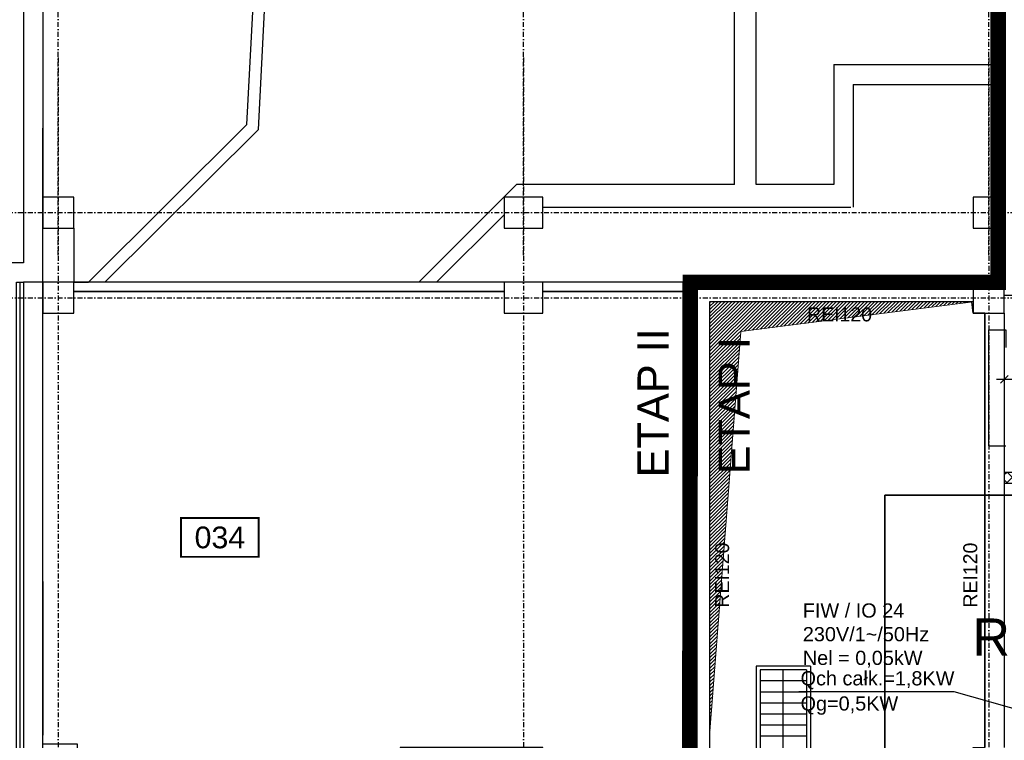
# Model space of a CAD drawing. Header units: centimetres. Extents: x -10729 to 144862, y -4437 to 43656.
# Tile 82 of 148: x 4950 to 6220, y 11629 to 12559. Entities that reach past the tile are written whole.
import ezdxf
from ezdxf.enums import TextEntityAlignment as Align

# ---------------------------------------------------------------- set-up
doc = ezdxf.new("R2010")
doc.units = ezdxf.units.CM
doc.header["$LTSCALE"] = 0.1
doc.header["$PDMODE"] = 35
doc.header["$PDSIZE"] = 0.1
doc.linetypes.add('Kondygnacja  -0_5$0$DIVIDE', pattern=[31.75, 12.7, -6.35, 0, -6.35, 0, -6.35])
doc.linetypes.add('Osie rzutów$0$DASHDOT2', pattern=[12.7, 6.35, -3.175, 0, -3.175])
doc.layers.get('0').update_dxf_attribs({"color": 8})
doc.layers.get('DEFPOINTS').update_dxf_attribs({"color": 8})
for name, color, linetype, lineweight in [('AU Sieć ETHERNET', 6, 'Continuous', 35), ('AU Strefa obsługiwana', 90, 'Continuous', 35), ('Kondygnacja  -0_5$0$ARCH_INFO_WYMIARY', 8, 'Continuous', 9), ('Kondygnacja  -0_5$0$ARCH_WIDOK', 8, 'Continuous', 13)]:
    doc.layers.add(name, color=color, linetype=linetype, lineweight=lineweight)
for name, color, linetype in [('AU Szafki Klimakonwektorów', 183, 'Continuous'), ('bgde-wywiewEXP', 5, 'Continuous'), ('bgde_opis urządzen', 6, 'Continuous'), ('Kondygnacja  -0_5$0$ARCH_ETAPOWANIE', 8, 'Kondygnacja  -0_5$0$DIVIDE'), ('Kondygnacja  -0_5$0$ARCH_GK', 8, 'Continuous'), ('Kondygnacja  -0_5$0$ARCH_INFO_ODPORNOŚĆ OGNIOWA', 8, 'Continuous'), ('Kondygnacja  -0_5$0$ARCH_MUROWANE_IST', 8, 'Continuous'), ('Kondygnacja  -0_5$0$ARCH_OCIEPLENIE_IST', 8, 'Continuous'), ('Kondygnacja  -0_5$0$ARCH_PRZEKROJOWE_IST', 8, 'Continuous'), ('Kondygnacja  -0_5$0$ARCH_SCHODY_IST', 8, 'Continuous'), ('Kondygnacja  -0_5$0$ARCH_ŻELBET_IST', 8, 'Continuous'), ('Osie rzutów$0$ARCH_INFO_OSIE_IST', 8, 'Osie rzutów$0$DASHDOT2'), ('Osie rzutów$0$ARCH_INFO_OSIE_OPISY_IST', 8, 'Continuous'), ('Pomieszczenia -05$0$ARCH_INFO_AREA_ETYKIETY_200', 8, 'Continuous')]:
    doc.layers.add(name, color=color, linetype=linetype)
doc.layers.add('OBRYSY POWIERZCHNI', color=8, linetype='Continuous', plot=False)
doc.styles.add('Arial', font='ARIAL.TTF')
doc.styles.add('Kondygnacja  -0_5$0$Arial', font='ARIAL.TTF')
doc.styles.add('Kondygnacja  -0_5$0$Romans', font='Romans.shx', dxfattribs={"width": 0.7})
doc.styles.add('Pomieszczenia -05$0$Arial', font='ARIAL.TTF')
doc.dimstyles.new('Kondygnacja  -0_5$0$Wymiary 1-100', dxfattribs={"dimtxt": 12, "dimasz": 10, "dimexe": 5, "dimexo": 0, "dimgap": 4, "dimtad": 1, "dimrnd": 0.5, "dimzin": 12, "dimdsep": 46, "dimtxsty": 'Kondygnacja  -0_5$0$Romans', "dimblk": 'Kondygnacja  -0_5$0$_Oblique', "dimcen": 10, "dimdle": 10, "dimclrt": 55, "dimazin": 0, "dimtfac": 1, "dimtmove": 1, "dimatfit": 3, "dimfxl": 0, "dimtolj": 1, "dimtzin": 0, "dimarcsym": 0})

# ---------------------------------------------------------------- blocks, each defined once
blk = doc.blocks.new('Osie rzutów')
at = {"layer": 'Osie rzutów$0$ARCH_INFO_OSIE_IST', "ltscale": 10}
for p, q in [((5000, 12255), (5000, 14934.6)), ((5600, 12255), (5600, 14934.6)), ((6200, 12255), (6200, 14934.6)), ((5000, 12510), (5000, 4512.32)), ((5600, 12510), (5600, 4512.32)), ((6200, 12510), (6200, 4800)), ((6200, 12510), (6200, 4571.18)), ((4436.04, 12310), (13655, 12310)), ((4436.04, 12200), (13655, 12200))]:
    blk.add_line(p, q, dxfattribs=at)
blk = doc.blocks.new('Pomieszczenia -05$0$etykieta_numer')
at = {"color": 0, "linetype": 'ByBlock', "const_width": 2.44}
blk.add_lwpolyline([(-50, -50), (-50, 0), (50, 0), (50, -50)], close=True, dxfattribs=at)
at = {"color": 0, "linetype": 'ByBlock', "style": 'Pomieszczenia -05$0$Arial'}
blk.add_attdef('AECAREA:NUMBER', text='', height=28, dxfattribs=at).set_placement((0, -25), align=Align.MIDDLE)
blk = doc.blocks.new('Pomieszczenia -05_1')
at = {"layer": 'Pomieszczenia -05$0$ARCH_INFO_AREA_ETYKIETY_200', "color": 253, "linetype": 'Continuous', "lineweight": -3}
blk.add_blockref('Pomieszczenia -05$0$etykieta_numer', (5208.4, 11915.9), dxfattribs=at).add_auto_attribs({'AECAREA:NUMBER': '034'})
blk = doc.blocks.new('Kondygnacja  -0_5$0$_Oblique')
at = {"color": 0, "linetype": 'ByBlock', "lineweight": -2}
blk.add_line((-0.5, -0.5), (0.5, 0.5), dxfattribs=at)
blk = doc.blocks.new('*D142')
at = {"layer": 'DEFPOINTS', "color": 0}
for p in [(6220, 12155.5), (7431, 12150), (7431, 12094.9)]:
    blk.add_point(p, dxfattribs=at)
at = {"layer": 'Kondygnacja  -0_5$0$ARCH_INFO_WYMIARY', "color": 0, "lineweight": -2}
for p, q in [((6220, 12102.9), (6220, 12089.9)), ((7431, 12102.9), (7431, 12089.9)), ((6210, 12094.9), (7441, 12094.9))]:
    blk.add_line(p, q, dxfattribs=at)
at = {"layer": 'Kondygnacja  -0_5$0$ARCH_INFO_WYMIARY', "color": 0, "lineweight": -2, "xscale": 10, "yscale": 10, "zscale": 10, "rotation": 180}
blk.add_blockref('Kondygnacja  -0_5$0$_Oblique', (6220, 12094.9), dxfattribs=at)
at = {"layer": 'Kondygnacja  -0_5$0$ARCH_INFO_WYMIARY', "color": 0, "lineweight": -2, "xscale": 10, "yscale": 10, "zscale": 10}
blk.add_blockref('Kondygnacja  -0_5$0$_Oblique', (7431, 12094.9), dxfattribs=at)
at = {"layer": 'Kondygnacja  -0_5$0$ARCH_INFO_WYMIARY', "color": 55, "insert": (6825.5, 12104.9), "char_height": 12, "attachment_point": 5, "style": 'Kondygnacja  -0_5$0$Romans'}
blk.add_mtext('\\A1;1211', dxfattribs=at)

msp = doc.modelspace()

# ---------------------------------------------------------------- hatches: boundary and pattern name
at = {"layer": 'Kondygnacja  -0_5$0$ARCH_GK', "linetype": 'Continuous', "lineweight": -3}
h = msp.add_hatch(dxfattribs=at)
h.set_pattern_fill('ANSI37', color=256, scale=3, style=0)
h.paths.add_polyline_path([(6220, 11975), (6220, 11961), (6471, 11961), (6478.5, 11964.417), (6478.5, 11975)], flags=0)
h.paths.add_polyline_path([(6478.5, 11975), (6478.5, 11964.417), (6486, 11961), (11133.785, 11961), (11139.584, 11975)], flags=0)
at = {"layer": 'Kondygnacja  -0_5$0$ARCH_WIDOK'}
h = msp.add_hatch(dxfattribs=at)
h.set_pattern_fill('ANSI31', color=256, angle=-180, style=0)
h.set_pattern_definition([(225, (-2e-11, 5415), (2.245064, -2.245064), [])])
h.paths.add_polyline_path([(5840, 11635), (5840, 12195), (6180, 12195), (5880.4, 12156.573)])

# ---------------------------------------------------------------- linework, layer by layer
at = {"layer": 'AU Sieć ETHERNET', "color": 6}
for p, q in [((6065.852, 11945.45), (8723.218, 11945.45)), ((6065.852, 11518.9), (6065.852, 11945.45))]:
    msp.add_line(p, q, dxfattribs=at)
at = {"layer": 'AU Strefa obsługiwana'}
msp.add_ellipse((6346.174, 10827.47), major_axis=(0, -921.063), ratio=0.14414186, start_param=-1.57079633, end_param=4.71238898, dxfattribs=at)
at = {"layer": 'bgde-wywiewEXP', "linetype": 'Continuous'}
for points in [[(6199.78, 12158.842), (6199.78, 12008.842), (6222.138, 12008.842)], [(6199.78, 12158.842), (6222.138, 12158.842), (6222.138, 12135.703)]]:
    msp.add_lwpolyline(points, dxfattribs=at)
at = {"layer": 'bgde_opis urządzen'}
for p, q in [((5954.853, 11692.044, 1188.109), (6154.741, 11692.044, 1188.109)), ((6154.741, 11692.044, 1188.109), (6336.492, 11640.602, -263.979))]:
    msp.add_line(p, q, dxfattribs=at)
at = {"layer": 'Kondygnacja  -0_5$0$ARCH_ETAPOWANIE', "ltscale": 10, "const_width": 20, "elevation": 300}
msp.add_lwpolyline([(4946, 3931), (4946, 5443), (5613, 5443), (5613, 5586), (5809, 5586), (5815, 12220), (6212, 12220), (6212, 13458.874), (6172, 13458.874), (6171.997, 14762.582), (4925, 14762.019), (4925, 14762.019), (8839.196, 14763.787)], dxfattribs=at)
at = {"layer": 'Kondygnacja  -0_5$0$ARCH_GK', "linetype": 'Continuous', "lineweight": -3}
for p, q in [((6220, 11975), (11139.584, 11975)), ((6220, 11975), (6220, 11961)), ((6220, 11961), (6471, 11961))]:
    msp.add_line(p, q, dxfattribs=at)
at = {"layer": 'Kondygnacja  -0_5$0$ARCH_MUROWANE_IST', "ltscale": 4}
for p, q in [((5872, 12346), (5872, 13942.5)), ((6212, 13490), (6212, 12221)), ((5900, 12346), (5900, 12840)), ((5258, 12417.21), (5273.975, 12723)), ((6000, 12501), (6000, 12346)), ((6000, 12501), (6208, 12501)), ((6025, 12475), (6208, 12475)), ((6025, 12475), (6025, 12317)), ((4955, 12418.88), (4955, 12245)), ((4980, 12220), (4980, 12418.88)), ((5060.133, 12220), (5258, 12417.21)), ((5465.054, 12220), (5590.992, 12346)), ((5872, 12346), (5590.992, 12346)), ((6000, 12346), (5900, 12346)), ((5625, 12317), (6022, 12317)), ((5487.828, 12220), (5575, 12307.214)), ((4955, 12245), (4711.816, 12245)), ((5575, 12220), (5020, 12220)), ((5815, 12220), (5625, 12220)), ((5815, 12220), (5809, 12220)), ((6180, 12220), (5815, 12220)), ((5575, 12208), (5020, 12208)), ((5809, 12208), (5625, 12208)), ((5809, 12208), (5809, 11486)), ((5840, 12195), (5840, 10850)), ((6180, 12195), (5840, 12195)), ((6195, 12180), (6195, 11742)), ((6220, 12180), (6220, 11742)), ((4980, 11834), (4980, 11636)), ((6195, 11742), (6195, 11620)), ((6220, 11742), (6220, 11620))]:
    msp.add_line(p, q, dxfattribs=at)
for points in [[(5020, 12290), (5020, 12220), (5039.048, 12220), (5243.318, 12423.694), (5258.991, 12723)], [(6230, 12203), (6220, 12203)]]:
    msp.add_lwpolyline(points, dxfattribs=at)
msp.add_lwpolyline([(4955, 11580), (4980, 11580), (4980, 12220), (4955, 12220)], close=True, dxfattribs=at)
at = {"layer": 'Kondygnacja  -0_5$0$ARCH_OCIEPLENIE_IST'}
msp.add_line((4950.5, 12220), (4950.5, 11580), dxfattribs=at)
at = {"layer": 'Kondygnacja  -0_5$0$ARCH_PRZEKROJOWE_IST', "ltscale": 4}
msp.add_lwpolyline([(4955, 11580), (4946, 11580), (4946, 12220), (4955, 12220)], dxfattribs=at)
at = {"layer": 'Kondygnacja  -0_5$0$ARCH_SCHODY_IST'}
for p, q in [((5970, 11724.64), (5900, 11724.64)), ((5900, 11724.64), (5900, 11600.76)), ((5905, 11720), (5905, 11600.76)), ((5965, 11720), (5905, 11720)), ((5965, 11720), (5905, 11720)), ((5965, 11720), (5965, 11600.76)), ((5970, 11724.64), (5970, 11600.76)), ((5935, 11605.76), (5935, 11719.64)), ((5965, 11705.72), (5905, 11705.72)), ((5965, 11705.72), (5905, 11705.72)), ((5965, 11705.72), (5905, 11705.72)), ((5965, 11691.44), (5905, 11691.44)), ((5965, 11677.16), (5905, 11677.16)), ((5965, 11662.88), (5905, 11662.88)), ((5965, 11648.6), (5905, 11648.6)), ((5965, 11634.32), (5905, 11634.32))]:
    msp.add_line(p, q, dxfattribs=at)
at = {"layer": 'Kondygnacja  -0_5$0$ARCH_WIDOK'}
msp.add_lwpolyline([(5840, 11635), (5840, 12195), (6180, 12195), (5880.4, 12156.573), (5840, 11635)], dxfattribs=at)
at = {"layer": 'Kondygnacja  -0_5$0$ARCH_ŻELBET_IST', "ltscale": 4}
for p, q in [((4955, 14755), (4955, 12245)), ((4980, 14730), (4980, 12295))]:
    msp.add_line(p, q, dxfattribs=at)
for points in [[(4980, 12290), (5020, 12290), (5020, 12330), (4980, 12330)], [(5575, 12290), (5625, 12290), (5625, 12330), (5575, 12330)], [(6180, 12290), (6220, 12290), (6220, 12330), (6180, 12330)], [(6180, 12290), (6220, 12290), (6220, 12330), (6180, 12330)], [(4980, 12180), (5020, 12180), (5020, 12220), (4980, 12220)], [(5575, 12180), (5625, 12180), (5625, 12220), (5575, 12220)], [(6180, 12180), (6220, 12180), (6220, 12220), (6180, 12220)]]:
    msp.add_lwpolyline(points, close=True, dxfattribs=at)
at = {"layer": 'OBRYSY POWIERZCHNI'}
for points in [[(5441, 11486), (5000, 11486), (5000, 11481), (4980, 11481), (4980, 11571), (5025, 11571), (5025, 11624), (4980, 11624), (4980, 12180), (5020, 12180), (5020, 12208), (5575, 12208), (5575, 12180), (5625, 12180), (5625, 12208), (5809, 12208), (5809, 10766), (5666.358, 10766), (5664, 10766), (5664, 11486), (5625, 11486), (5625, 11620), (5441, 11620), (5441, 11486)], [(5840, 9820), (6195, 9820), (6195, 10380), (6180, 10380), (6180, 10420), (6195, 10420), (6195, 10980), (6180, 10980), (6180, 11020), (6195, 11020), (6195, 11580), (6180, 11580), (6180, 11620), (6195, 11620), (6195, 12180), (6180, 12180), (6178.107, 12194.757), (5840, 12194.757), (5840, 9820)]]:
    msp.add_lwpolyline(points, dxfattribs=at)

# ---------------------------------------------------------------- block references
msp.add_blockref('Pomieszczenia -05_1', (0, 0))
at = {"layer": 'Osie rzutów$0$ARCH_INFO_OSIE_OPISY_IST'}
msp.add_blockref('Osie rzutów', (0, 0), dxfattribs=at)

# ---------------------------------------------------------------- texts
at = {"layer": 'AU Szafki Klimakonwektorów', "insert": (6178.953, 11786.339), "char_height": 48, "width": 1074.22285, "attachment_point": 1, "style": 'Arial'}
msp.add_mtext('RFCU052', dxfattribs=at)
at = {"layer": 'bgde_opis urządzen', "char_height": 18.326, "width": 421.7149, "attachment_point": 1, "style": 'Arial'}
for s, insert in [('FIW / IO 24\\P230V/1~/50Hz\\PNel = 0,05kW', (5960.165, 11805.797, 2308.732)), ('Qch całk.=1,8KW', (5957.241, 11718.326, 2308.732)), ('Qg=0,5KW', (5957.241, 11685.847, 2308.732))]:
    msp.add_mtext(s, dxfattribs=dict(at, insert=insert))
at = {"layer": 'Kondygnacja  -0_5$0$ARCH_ETAPOWANIE', "ltscale": 10, "char_height": 40, "width": 279.6229, "attachment_point": 1, "rotation": 90, "style": 'Kondygnacja  -0_5$0$Arial'}
for s, insert in [('ETAP II', (5746.952, 11968.322)), ('ETAP I', (5851.445, 11972.269))]:
    msp.add_mtext(s, dxfattribs=dict(at, insert=insert))
at = {"layer": 'Kondygnacja  -0_5$0$ARCH_INFO_ODPORNOŚĆ OGNIOWA', "insert": (6007.511, 12193.449), "char_height": 18, "width": 53.33252, "attachment_point": 5, "style": 'Kondygnacja  -0_5$0$Arial'}
msp.add_mtext('\\PREI120', dxfattribs=at)
at = {"layer": 'Kondygnacja  -0_5$0$ARCH_INFO_ODPORNOŚĆ OGNIOWA', "char_height": 18, "width": 53.33252, "attachment_point": 5, "rotation": 90, "style": 'Kondygnacja  -0_5$0$Arial'}
for insert in [(5841.235, 11842.229), (6161.223, 11842.229)]:
    msp.add_mtext('\\PREI120', dxfattribs=dict(at, insert=insert))

# ---------------------------------------------------------------- dimensions: what is measured, and where the dimension line sits
at = {"layer": 'Kondygnacja  -0_5$0$ARCH_INFO_WYMIARY'}
dim = msp.add_linear_dim(base=(7431, 12094.941), p1=(6220, 12155.462), p2=(7431, 12150), dimstyle='Kondygnacja  -0_5$0$Wymiary 1-100', dxfattribs=at)
dim.commit()
dim.dimension.update_dxf_attribs({"geometry": '*D142', "text_midpoint": (6825.5, 12104.941)})

doc.saveas('drawing.dxf')
